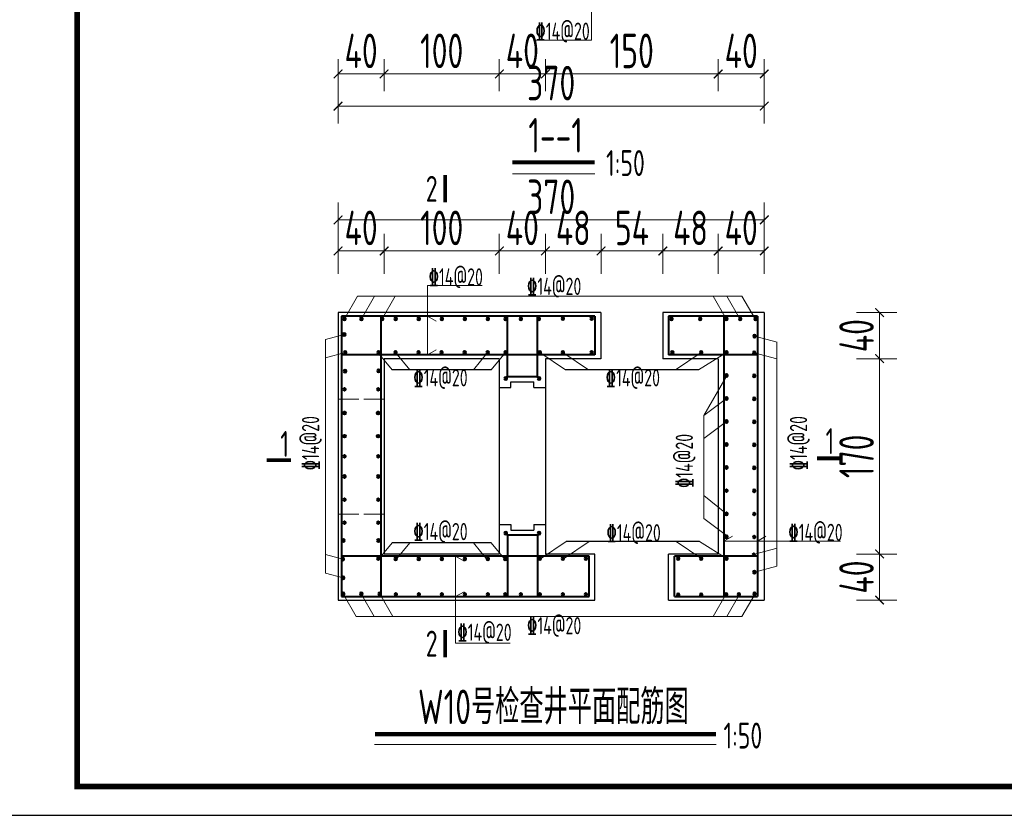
# Model space of a CAD drawing. Header units: millimetres. Extents: x 65530 to 130460, y -103607 to -18875.
# Tile 68 of 75: x 115694 to 116549, y -49551 to -48860. Entities that reach past the tile are written whole.
import ezdxf

# ---------------------------------------------------------------- set-up
doc = ezdxf.new("R2010")
doc.units = ezdxf.units.MM
doc.header["$LTSCALE"] = 0.5
doc.linetypes.add('ACAD_ISO02W100', pattern=[15, 12, -3])
for name, color, linetype, lineweight in [('图层1', 2, 'ACAD_ISO02W100', 18), ('标注线', 4, 'Continuous', 13), ('粗线', 1, 'Continuous', 40), ('细实线', 7, 'Continuous', 25), ('细线', 3, 'Continuous', 25)]:
    doc.layers.add(name, color=color, linetype=linetype, lineweight=lineweight)
doc.styles.add('HzTxt', font='tssdeng.shx', dxfattribs={"width": 0.7, "bigfont": 'hztxt.shx'})
doc.dimstyles.new('1bi50', dxfattribs={"dimtxt": 30, "dimasz": 7.5, "dimexe": 15, "dimexo": 15, "dimgap": 5, "dimtad": 1, "dimdec": 0, "dimtxsty": 'HzTxt', "dimblk": 'ARCHTICK', "dimcen": 2.5, "dimclrd": 256, "dimclre": 256, "dimclrt": 256, "dimadec": 0, "dimazin": 0, "dimtfac": 1, "dimtdec": 0, "dimtmove": 2, "dimatfit": 2, "dimfxl": 0, "dimlwd": -1, "dimlwe": -1, "dimarcsym": 0})

# ---------------------------------------------------------------- blocks, each defined once
blk = doc.blocks.new('_ArchTick')
at = {"color": 0, "linetype": 'ByBlock', "const_width": 0.15}
blk.add_lwpolyline([(-0.5, -0.5), (0.5, 0.5)], dxfattribs=at)
blk = doc.blocks.new('*D215')
at = {"layer": 'Defpoints', "color": 0}
for p in [(116300.16, -48879.08), (116340.16, -48879.08), (116300.16, -48906.94)]:
    blk.add_point(p, dxfattribs=at)
at = {"layer": '标注线'}
for p, q in [((116300.16, -48894.08), (116300.16, -48921.94)), ((116340.16, -48894.08), (116340.16, -48921.94)), ((116340.16, -48906.94), (116300.16, -48906.94))]:
    blk.add_line(p, q, dxfattribs=at)
at = {"layer": '标注线', "xscale": 7.5, "yscale": 7.5, "zscale": 7.5, "rotation": 180}
blk.add_blockref('_ArchTick', (116300.16, -48906.94), dxfattribs=at)
at = {"layer": '标注线', "xscale": 7.5, "yscale": 7.5, "zscale": 7.5}
blk.add_blockref('_ArchTick', (116340.16, -48906.94), dxfattribs=at)
at = {"layer": '标注线', "insert": (116320.16, -48886.94), "char_height": 30, "attachment_point": 5, "style": 'HzTxt'}
blk.add_mtext('40', dxfattribs=at)
blk = doc.blocks.new('*D216')
at = {"layer": 'Defpoints', "color": 0}
for p in [(116150.16, -48879.08), (116300.16, -48879.08), (116150.16, -48906.94)]:
    blk.add_point(p, dxfattribs=at)
at = {"layer": '标注线'}
for p, q in [((116150.16, -48894.08), (116150.16, -48921.94)), ((116300.16, -48894.08), (116300.16, -48921.94)), ((116300.16, -48906.94), (116150.16, -48906.94))]:
    blk.add_line(p, q, dxfattribs=at)
at = {"layer": '标注线', "xscale": 7.5, "yscale": 7.5, "zscale": 7.5, "rotation": 180}
blk.add_blockref('_ArchTick', (116150.16, -48906.94), dxfattribs=at)
at = {"layer": '标注线', "xscale": 7.5, "yscale": 7.5, "zscale": 7.5}
blk.add_blockref('_ArchTick', (116300.16, -48906.94), dxfattribs=at)
at = {"layer": '标注线', "insert": (116225.16, -48886.94), "char_height": 30, "attachment_point": 5, "style": 'HzTxt'}
blk.add_mtext('150', dxfattribs=at)
blk = doc.blocks.new('*D217')
at = {"layer": 'Defpoints', "color": 0}
for p in [(116110.16, -48879.08), (116150.16, -48879.08), (116110.16, -48906.94)]:
    blk.add_point(p, dxfattribs=at)
at = {"layer": '标注线'}
for p, q in [((116110.16, -48894.08), (116110.16, -48921.94)), ((116150.16, -48894.08), (116150.16, -48921.94)), ((116150.16, -48906.94), (116110.16, -48906.94))]:
    blk.add_line(p, q, dxfattribs=at)
at = {"layer": '标注线', "xscale": 7.5, "yscale": 7.5, "zscale": 7.5, "rotation": 180}
blk.add_blockref('_ArchTick', (116110.16, -48906.94), dxfattribs=at)
at = {"layer": '标注线', "xscale": 7.5, "yscale": 7.5, "zscale": 7.5}
blk.add_blockref('_ArchTick', (116150.16, -48906.94), dxfattribs=at)
at = {"layer": '标注线', "insert": (116130.16, -48886.94), "char_height": 30, "attachment_point": 5, "style": 'HzTxt'}
blk.add_mtext('40', dxfattribs=at)
blk = doc.blocks.new('*D218')
at = {"layer": 'Defpoints', "color": 0}
for p in [(116010.16, -48879.08), (116110.16, -48879.08), (116010.16, -48906.94)]:
    blk.add_point(p, dxfattribs=at)
at = {"layer": '标注线'}
for p, q in [((116010.16, -48894.08), (116010.16, -48921.94)), ((116110.16, -48894.08), (116110.16, -48921.94)), ((116110.16, -48906.94), (116010.16, -48906.94))]:
    blk.add_line(p, q, dxfattribs=at)
at = {"layer": '标注线', "xscale": 7.5, "yscale": 7.5, "zscale": 7.5, "rotation": 180}
blk.add_blockref('_ArchTick', (116010.16, -48906.94), dxfattribs=at)
at = {"layer": '标注线', "xscale": 7.5, "yscale": 7.5, "zscale": 7.5}
blk.add_blockref('_ArchTick', (116110.16, -48906.94), dxfattribs=at)
at = {"layer": '标注线', "insert": (116060.16, -48886.94), "char_height": 30, "attachment_point": 5, "style": 'HzTxt'}
blk.add_mtext('100', dxfattribs=at)
blk = doc.blocks.new('*D219')
at = {"layer": 'Defpoints', "color": 0}
for p in [(115970.16, -48879.08), (116010.16, -48879.08), (115970.16, -48906.94)]:
    blk.add_point(p, dxfattribs=at)
at = {"layer": '标注线'}
for p, q in [((115970.16, -48894.08), (115970.16, -48921.94)), ((116010.16, -48894.08), (116010.16, -48921.94)), ((116010.16, -48906.94), (115970.16, -48906.94))]:
    blk.add_line(p, q, dxfattribs=at)
at = {"layer": '标注线', "xscale": 7.5, "yscale": 7.5, "zscale": 7.5, "rotation": 180}
blk.add_blockref('_ArchTick', (115970.16, -48906.94), dxfattribs=at)
at = {"layer": '标注线', "xscale": 7.5, "yscale": 7.5, "zscale": 7.5}
blk.add_blockref('_ArchTick', (116010.16, -48906.94), dxfattribs=at)
at = {"layer": '标注线', "insert": (115990.16, -48886.94), "char_height": 30, "attachment_point": 5, "style": 'HzTxt'}
blk.add_mtext('40', dxfattribs=at)
blk = doc.blocks.new('*D220')
at = {"layer": 'Defpoints', "color": 0}
for p in [(115970.16, -48879.08), (116340.16, -48879.08), (116340.16, -48934.91)]:
    blk.add_point(p, dxfattribs=at)
at = {"layer": '标注线'}
for p, q in [((115970.16, -48894.08), (115970.16, -48949.91)), ((116340.16, -48894.08), (116340.16, -48949.91)), ((115970.16, -48934.91), (116340.16, -48934.91))]:
    blk.add_line(p, q, dxfattribs=at)
at = {"layer": '标注线', "xscale": 7.5, "yscale": 7.5, "zscale": 7.5, "rotation": 180}
blk.add_blockref('_ArchTick', (115970.16, -48934.91), dxfattribs=at)
at = {"layer": '标注线', "xscale": 7.5, "yscale": 7.5, "zscale": 7.5}
blk.add_blockref('_ArchTick', (116340.16, -48934.91), dxfattribs=at)
at = {"layer": '标注线', "insert": (116155.16, -48914.91), "char_height": 30, "attachment_point": 5, "style": 'HzTxt'}
blk.add_mtext('370', dxfattribs=at)
blk = doc.blocks.new('*D233')
at = {"layer": 'Defpoints', "color": 0}
for p in [(116241.74, -49323.82), (116281.74, -49363.82), (116440.29, -49363.82)]:
    blk.add_point(p, dxfattribs=at)
at = {"layer": '标注线'}
for p, q in [((116420.29, -49323.82), (116455.29, -49323.82)), ((116440.29, -49323.82), (116440.29, -49363.82)), ((116420.29, -49363.82), (116455.29, -49363.82))]:
    blk.add_line(p, q, dxfattribs=at)
at = {"layer": '标注线', "xscale": 7.5, "yscale": 7.5, "zscale": 7.5}
for p, rotation in [((116440.29, -49323.82), 90), ((116440.29, -49363.82), 270)]:
    blk.add_blockref('_ArchTick', p, dxfattribs=dict(at, rotation=rotation))
at = {"layer": '标注线', "insert": (116420.29, -49343.82), "char_height": 30, "attachment_point": 5, "rotation": 90, "style": 'HzTxt'}
blk.add_mtext('40', dxfattribs=at)
blk = doc.blocks.new('gj')
h = blk.add_hatch(color=256)
h.dxf.hatch_style = 1
h.paths.add_polyline_path([(1.1997, 0, 1), (-1.1997, 0, 1)])
blk.add_circle((0, 0), 1.1997)
blk = doc.blocks.new('*D234')
at = {"layer": 'Defpoints', "color": 0}
for p in [(116300.16, -49060.66), (116300.16, -49097.29), (116340.16, -49180.85)]:
    blk.add_point(p, dxfattribs=at)
at = {"layer": '标注线'}
for p, q in [((116300.16, -49080.66), (116300.16, -49045.66)), ((116340.16, -49080.66), (116340.16, -49045.66)), ((116340.16, -49060.66), (116300.16, -49060.66))]:
    blk.add_line(p, q, dxfattribs=at)
at = {"layer": '标注线', "xscale": 7.5, "yscale": 7.5, "zscale": 7.5, "rotation": 180}
blk.add_blockref('_ArchTick', (116300.16, -49060.66), dxfattribs=at)
at = {"layer": '标注线', "xscale": 7.5, "yscale": 7.5, "zscale": 7.5}
blk.add_blockref('_ArchTick', (116340.16, -49060.66), dxfattribs=at)
at = {"layer": '标注线', "insert": (116320.16, -49040.66), "char_height": 30, "attachment_point": 5, "style": 'HzTxt'}
blk.add_mtext('40', dxfattribs=at)
blk = doc.blocks.new('*D235')
at = {"layer": 'Defpoints', "color": 0}
for p in [(116110.16, -49060.66), (116110.16, -49221.47), (116150.16, -49220.85)]:
    blk.add_point(p, dxfattribs=at)
at = {"layer": '标注线'}
for p, q in [((116110.16, -49080.66), (116110.16, -49045.66)), ((116150.16, -49080.66), (116150.16, -49045.66)), ((116150.16, -49060.66), (116110.16, -49060.66))]:
    blk.add_line(p, q, dxfattribs=at)
at = {"layer": '标注线', "xscale": 7.5, "yscale": 7.5, "zscale": 7.5, "rotation": 180}
blk.add_blockref('_ArchTick', (116110.16, -49060.66), dxfattribs=at)
at = {"layer": '标注线', "xscale": 7.5, "yscale": 7.5, "zscale": 7.5}
blk.add_blockref('_ArchTick', (116150.16, -49060.66), dxfattribs=at)
at = {"layer": '标注线', "insert": (116130.16, -49040.66), "char_height": 30, "attachment_point": 5, "style": 'HzTxt'}
blk.add_mtext('40', dxfattribs=at)
blk = doc.blocks.new('*D236')
at = {"layer": 'Defpoints', "color": 0}
for p in [(116010.16, -49060.66), (116010.16, -49080.66), (116110.16, -49221.47)]:
    blk.add_point(p, dxfattribs=at)
at = {"layer": '标注线'}
for p, q in [((116010.16, -49065.66), (116010.16, -49045.66)), ((116110.16, -49080.66), (116110.16, -49045.66)), ((116110.16, -49060.66), (116010.16, -49060.66))]:
    blk.add_line(p, q, dxfattribs=at)
at = {"layer": '标注线', "xscale": 7.5, "yscale": 7.5, "zscale": 7.5, "rotation": 180}
blk.add_blockref('_ArchTick', (116010.16, -49060.66), dxfattribs=at)
at = {"layer": '标注线', "xscale": 7.5, "yscale": 7.5, "zscale": 7.5}
blk.add_blockref('_ArchTick', (116110.16, -49060.66), dxfattribs=at)
at = {"layer": '标注线', "insert": (116060.16, -49040.66), "char_height": 30, "attachment_point": 5, "style": 'HzTxt'}
blk.add_mtext('100', dxfattribs=at)
blk = doc.blocks.new('*D237')
at = {"layer": 'Defpoints', "color": 0}
for p in [(115970.16, -49060.66), (115970.16, -49242.85), (116010.16, -49242.85)]:
    blk.add_point(p, dxfattribs=at)
at = {"layer": '标注线'}
for p, q in [((115970.16, -49080.66), (115970.16, -49045.66)), ((116010.16, -49080.66), (116010.16, -49045.66)), ((116010.16, -49060.66), (115970.16, -49060.66))]:
    blk.add_line(p, q, dxfattribs=at)
at = {"layer": '标注线', "xscale": 7.5, "yscale": 7.5, "zscale": 7.5, "rotation": 180}
blk.add_blockref('_ArchTick', (115970.16, -49060.66), dxfattribs=at)
at = {"layer": '标注线', "xscale": 7.5, "yscale": 7.5, "zscale": 7.5}
blk.add_blockref('_ArchTick', (116010.16, -49060.66), dxfattribs=at)
at = {"layer": '标注线', "insert": (115990.16, -49040.66), "char_height": 30, "attachment_point": 5, "style": 'HzTxt'}
blk.add_mtext('40', dxfattribs=at)
blk = doc.blocks.new('*D238')
at = {"layer": 'Defpoints', "color": 0}
for p in [(115970.16, -49033.67), (115970.16, -49094.27), (116340.16, -49094.27)]:
    blk.add_point(p, dxfattribs=at)
at = {"layer": '标注线'}
for p, q in [((115970.16, -49053.67), (115970.16, -49018.67)), ((116340.16, -49053.67), (116340.16, -49018.67)), ((116340.16, -49033.67), (115970.16, -49033.67))]:
    blk.add_line(p, q, dxfattribs=at)
at = {"layer": '标注线', "xscale": 7.5, "yscale": 7.5, "zscale": 7.5, "rotation": 180}
blk.add_blockref('_ArchTick', (115970.16, -49033.67), dxfattribs=at)
at = {"layer": '标注线', "xscale": 7.5, "yscale": 7.5, "zscale": 7.5}
blk.add_blockref('_ArchTick', (116340.16, -49033.67), dxfattribs=at)
at = {"layer": '标注线', "insert": (116155.16, -49013.67), "char_height": 30, "attachment_point": 5, "style": 'HzTxt'}
blk.add_mtext('370', dxfattribs=at)
blk = doc.blocks.new('*D243')
at = {"layer": 'Defpoints', "color": 0}
for p in [(116252.16, -49060.66), (116300.16, -49085.83), (116252.16, -49126.45)]:
    blk.add_point(p, dxfattribs=at)
at = {"layer": '标注线'}
for p, q in [((116252.16, -49080.66), (116252.16, -49045.66)), ((116300.16, -49070.83), (116300.16, -49045.66)), ((116300.16, -49060.66), (116252.16, -49060.66))]:
    blk.add_line(p, q, dxfattribs=at)
at = {"layer": '标注线', "xscale": 7.5, "yscale": 7.5, "zscale": 7.5, "rotation": 180}
blk.add_blockref('_ArchTick', (116252.16, -49060.66), dxfattribs=at)
at = {"layer": '标注线', "xscale": 7.5, "yscale": 7.5, "zscale": 7.5}
blk.add_blockref('_ArchTick', (116300.16, -49060.66), dxfattribs=at)
at = {"layer": '标注线', "insert": (116276.16, -49040.66), "char_height": 30, "attachment_point": 5, "style": 'HzTxt'}
blk.add_mtext('48', dxfattribs=at)
blk = doc.blocks.new('*D244')
at = {"layer": 'Defpoints', "color": 0}
for p in [(116198.47, -49060.66), (116150.16, -49080.66), (116198.47, -49126.45)]:
    blk.add_point(p, dxfattribs=at)
at = {"layer": '标注线'}
for p, q in [((116150.16, -49065.66), (116150.16, -49045.66)), ((116198.47, -49080.66), (116198.47, -49045.66)), ((116150.16, -49060.66), (116198.47, -49060.66))]:
    blk.add_line(p, q, dxfattribs=at)
at = {"layer": '标注线', "xscale": 7.5, "yscale": 7.5, "zscale": 7.5, "rotation": 180}
blk.add_blockref('_ArchTick', (116150.16, -49060.66), dxfattribs=at)
at = {"layer": '标注线', "xscale": 7.5, "yscale": 7.5, "zscale": 7.5}
blk.add_blockref('_ArchTick', (116198.47, -49060.66), dxfattribs=at)
at = {"layer": '标注线', "insert": (116174.32, -49040.66), "char_height": 30, "attachment_point": 5, "style": 'HzTxt'}
blk.add_mtext('48', dxfattribs=at)
blk = doc.blocks.new('*D245')
at = {"layer": 'Defpoints', "color": 0}
for p in [(116198.47, -49060.66), (116198.47, -49080.66), (116252.16, -49080.66)]:
    blk.add_point(p, dxfattribs=at)
at = {"layer": '标注线'}
for p, q in [((116198.47, -49065.66), (116198.47, -49045.66)), ((116252.16, -49065.66), (116252.16, -49045.66)), ((116252.16, -49060.66), (116198.47, -49060.66))]:
    blk.add_line(p, q, dxfattribs=at)
at = {"layer": '标注线', "xscale": 7.5, "yscale": 7.5, "zscale": 7.5, "rotation": 180}
blk.add_blockref('_ArchTick', (116198.47, -49060.66), dxfattribs=at)
at = {"layer": '标注线', "xscale": 7.5, "yscale": 7.5, "zscale": 7.5}
blk.add_blockref('_ArchTick', (116252.16, -49060.66), dxfattribs=at)
at = {"layer": '标注线', "insert": (116225.32, -49040.66), "char_height": 30, "attachment_point": 5, "style": 'HzTxt'}
blk.add_mtext('54', dxfattribs=at)
blk = doc.blocks.new('*D247')
at = {"layer": 'Defpoints', "color": 0}
for p in [(116252.16, -49154.2), (116281.74, -49323.82), (116440.29, -49323.82)]:
    blk.add_point(p, dxfattribs=at)
at = {"layer": '标注线'}
for p, q in [((116420.29, -49154.2), (116455.29, -49154.2)), ((116440.29, -49154.2), (116440.29, -49323.82)), ((116420.29, -49323.82), (116455.29, -49323.82))]:
    blk.add_line(p, q, dxfattribs=at)
at = {"layer": '标注线', "xscale": 7.5, "yscale": 7.5, "zscale": 7.5}
for p, rotation in [((116440.29, -49154.2), 90), ((116440.29, -49323.82), 270)]:
    blk.add_blockref('_ArchTick', p, dxfattribs=dict(at, rotation=rotation))
at = {"layer": '标注线', "insert": (116420.29, -49239.01), "char_height": 30, "attachment_point": 5, "rotation": 90, "style": 'HzTxt'}
blk.add_mtext('170', dxfattribs=at)
blk = doc.blocks.new('*D248')
at = {"layer": 'Defpoints', "color": 0}
for p in [(116281.74, -49114.2), (116440.29, -49114.2), (116241.74, -49154.2)]:
    blk.add_point(p, dxfattribs=at)
at = {"layer": '标注线'}
for p, q in [((116420.29, -49114.2), (116455.29, -49114.2)), ((116440.29, -49154.2), (116440.29, -49114.2)), ((116420.29, -49154.2), (116455.29, -49154.2))]:
    blk.add_line(p, q, dxfattribs=at)
at = {"layer": '标注线', "xscale": 7.5, "yscale": 7.5, "zscale": 7.5}
for p, rotation in [((116440.29, -49114.2), 90), ((116440.29, -49154.2), 270)]:
    blk.add_blockref('_ArchTick', p, dxfattribs=dict(at, rotation=rotation))
at = {"layer": '标注线', "insert": (116420.29, -49134.2), "char_height": 30, "attachment_point": 5, "rotation": 90, "style": 'HzTxt'}
blk.add_mtext('40', dxfattribs=at)

msp = doc.modelspace()

# ---------------------------------------------------------------- linework, layer by layer
at = {"color": 4}
for p, q in [((116283.12, -49163.82), (116167.52, -49163.82)), ((116283.8, -49312.94), (116168.21, -49312.94))]:
    msp.add_line(p, q, dxfattribs=at)
msp.add_lwpolyline([(115618.76, -49550.72), (117718.76, -49550.72), (117718.76, -48065.72), (115618.76, -48065.72)], close=True)
at = {"const_width": 5}
msp.add_lwpolyline([(115743.76, -48090.72), (117693.76, -48090.72), (117693.76, -49525.72), (115743.76, -49525.72), (115743.76, -48090.72)], dxfattribs=at)
at = {"layer": '图层1', "ltscale": 3}
for p, q in [((115970.16, -49189.26), (116010.16, -49189.26)), ((115970.16, -49289.26), (116010.16, -49289.26))]:
    msp.add_line(p, q, dxfattribs=at)
at = {"layer": '标注线'}
for p, q in [((116190.3, -48805.48), (116190.3, -48877.66)), ((116190.3, -48877.66), (116141.91, -48877.66)), ((116192.96, -48993.58), (116121.55, -48993.58)), ((116047.73, -49150.97), (116047.73, -49090.73)), ((116047.73, -49090.73), (116095.25, -49090.73)), ((115975.75, -49119.65), (115987.06, -49100.06)), ((115987.06, -49100.06), (116320.82, -49100.06)), ((115990.39, -49119.65), (116001.7, -49100.06)), ((116008.41, -49119.51), (116019.79, -49099.91)), ((116307.22, -49119.65), (116295.91, -49100.06)), ((116318.87, -49119.65), (116307.56, -49100.06)), ((116332.13, -49119.65), (116320.82, -49100.06)), ((116047.73, -49117.2), (116055.19, -49121.51)), ((115959.17, -49137.6), (115975.58, -49133.2)), ((115959.17, -49137.6), (115959.17, -49340.41)), ((116351.23, -49139.99), (116331.64, -49134.75)), ((116351.14, -49139.97), (116351.14, -49334.4)), ((115959.17, -49153.36), (115976.3, -49148.77)), ((116004.81, -49148.82), (116017.15, -49163.82)), ((116020.03, -49148.82), (116032.37, -49163.82)), ((116047.73, -49150.97), (116055.19, -49146.66)), ((116100.03, -49148.82), (116087.7, -49163.82)), ((116115.51, -49148.82), (116103.17, -49163.82)), ((116145.32, -49148.82), (116167.52, -49163.82)), ((116165.32, -49148.82), (116187.52, -49163.82)), ((116285.32, -49148.82), (116263.12, -49163.82)), ((116307.32, -49148.82), (116283.12, -49163.82)), ((116351.06, -49154.32), (116331.47, -49149.07)), ((116287.62, -49203.57), (116307.12, -49170.01)), ((116307.32, -49188.82), (116287.62, -49203.57)), ((116287.62, -49203.57), (116287.62, -49293.08)), ((116307.32, -49208.82), (116287.62, -49223.57)), ((116307.32, -49288.82), (116287.62, -49273.08)), ((116307.32, -49307.82), (116287.62, -49293.08)), ((116305.16, -49312.57), (116312.62, -49308.26)), ((116334.16, -49312.57), (116341.62, -49308.26)), ((116004.81, -49329.2), (116017.15, -49314.2)), ((116020.03, -49329.2), (116032.37, -49314.2)), ((116100.03, -49329.2), (116087.7, -49314.2)), ((116115.51, -49329.2), (116103.17, -49314.2)), ((116146.01, -49327.94), (116168.21, -49312.94)), ((116166.01, -49327.94), (116188.21, -49312.94)), ((116286.01, -49327.94), (116263.8, -49312.94)), ((116308.01, -49327.94), (116283.8, -49312.94)), ((116305.16, -49312.57), (116406.39, -49312.57)), ((116351.23, -49318.7), (116331.64, -49323.95)), ((115959.17, -49324.34), (115974.39, -49328.41)), ((116072.06, -49325.82), (116072.06, -49401.1)), ((116072.06, -49325.82), (116079.52, -49330.13)), ((116351.14, -49334.4), (116331.55, -49339.65)), ((115959.17, -49340.41), (115974.6, -49344.55)), ((115974.6, -49358.45), (115985.91, -49378.04)), ((115990.32, -49358.45), (116001.63, -49378.04)), ((116006.28, -49358.45), (116017.66, -49378.04)), ((116072.06, -49360.82), (116079.52, -49356.52)), ((116307.22, -49358.37), (116295.91, -49377.96)), ((116318.87, -49358.37), (116307.56, -49377.96)), ((116332.13, -49358.37), (116320.82, -49377.96)), ((115985.86, -49377.96), (116320.82, -49377.96)), ((116072.06, -49401.1), (116119.53, -49401.1)), ((116298.35, -49489.31), (116001.74, -49489.31))]:
    msp.add_line(p, q, dxfattribs=at)
for points, const_width in [([(116192.96, -48983.67), (116121.55, -48983.67)], 3.33), ([(116063.19, -49018.5), (116063.19, -48994.82)], 3.33), ([(115929.33, -49242.38), (115908.3, -49242.38)], 3.33), ([(116407.01, -49240.73), (116385.98, -49240.73)], 3.33), ([(116063.18, -49413.42), (116063.18, -49389.74)], 3.33), ([(116298.35, -49480.26), (116002.3, -49480.26)], 4)]:
    msp.add_lwpolyline(points, dxfattribs=dict(at, const_width=const_width))
at = {"layer": '粗线'}
for p, q in [((116193.16, -49117.2), (115973.16, -49117.2)), ((115973.16, -49117.2), (115973.16, -49360.82)), ((116007.16, -49117.2), (116007.16, -49360.82)), ((116117.16, -49169.82), (116117.16, -49117.2)), ((116143.16, -49169.82), (116143.16, -49117.2)), ((116193.16, -49117.2), (116193.16, -49150.97)), ((116334.16, -49117.2), (116257.16, -49117.2)), ((116257.16, -49117.2), (116257.16, -49150.97)), ((116305.16, -49117.2), (116305.16, -49360.82)), ((116334.16, -49117.2), (116334.16, -49360.82)), ((116193.16, -49150.97), (115973.16, -49150.97)), ((116334.16, -49150.97), (116257.16, -49150.97)), ((116117.16, -49169.82), (116143.16, -49169.82)), ((116117.16, -49307.2), (116117.16, -49360.82)), ((116117.16, -49307.2), (116143.16, -49307.2)), ((116143.16, -49307.2), (116143.16, -49360.82)), ((116188.16, -49325.82), (115973.16, -49325.82)), ((116188.16, -49360.82), (116188.16, -49325.82)), ((116334.16, -49325.82), (116262.16, -49325.82)), ((116262.16, -49360.82), (116262.16, -49325.82)), ((115973.16, -49360.82), (116188.16, -49360.82)), ((116262.16, -49360.82), (116334.16, -49360.82))]:
    msp.add_line(p, q, dxfattribs=at)
at = {"layer": '细实线'}
for p, q in [((116198.16, -49114.2), (116198.16, -49154.2)), ((116252.16, -49114.2), (116252.16, -49154.2)), ((116103.17, -49163.82), (116017.15, -49163.82)), ((116103.17, -49314.2), (116017.15, -49314.2)), ((116193.16, -49363.82), (116193.16, -49323.82)), ((116257.16, -49363.82), (116257.16, -49323.82))]:
    msp.add_line(p, q, dxfattribs=at)
at = {"layer": '细线'}
for p, q in [((116198.16, -49114.2), (115970.16, -49114.2)), ((115970.16, -49114.2), (115970.16, -49363.82)), ((116340.16, -49114.2), (116252.16, -49114.2)), ((116340.16, -49114.2), (116340.16, -49363.82)), ((116110.16, -49154.2), (116010.16, -49154.2)), ((116010.16, -49154.2), (116010.16, -49323.82)), ((116110.16, -49154.2), (116110.16, -49323.2)), ((116110.16, -49154.82), (116110.16, -49323.82)), ((116198.16, -49154.2), (116150.16, -49154.2)), ((116150.16, -49154.2), (116150.16, -49323.82)), ((116300.16, -49154.2), (116252.16, -49154.2)), ((116300.16, -49154.2), (116300.16, -49323.82)), ((116120.16, -49174.2), (116140.16, -49174.2)), ((116120.16, -49179.2), (116120.16, -49174.2)), ((116140.16, -49179.2), (116140.16, -49174.2)), ((116110.16, -49179.2), (116120.16, -49179.2)), ((116140.16, -49179.2), (116150.16, -49179.2)), ((116110.16, -49298.2), (116120.16, -49298.2)), ((116120.16, -49298.2), (116120.16, -49303.2)), ((116120.16, -49303.2), (116140.16, -49303.2)), ((116140.16, -49298.2), (116150.16, -49298.2)), ((116140.16, -49298.2), (116140.16, -49303.2)), ((116110.16, -49323.82), (116010.16, -49323.82)), ((116193.16, -49323.82), (116150.16, -49323.82)), ((116300.16, -49323.82), (116257.16, -49323.82)), ((115970.16, -49363.82), (116193.16, -49363.82)), ((116257.16, -49363.82), (116340.16, -49363.82))]:
    msp.add_line(p, q, dxfattribs=at)

# ---------------------------------------------------------------- block references
at = {"layer": '粗线', "xscale": -1}
for p in [(115975.75, -49119.65), (115990.39, -49119.65), (116008.41, -49119.51), (116020.16, -49119.65), (116040.16, -49119.65), (116060.16, -49119.65), (116080.16, -49119.65), (116100.16, -49119.65), (116115.63, -49119.65), (116128.79, -49119.65), (116144.49, -49119.65), (116165.32, -49119.35), (116190.32, -49119.35), (116259.54, -49119.65), (116284.54, -49119.65), (116307.22, -49119.65), (116319.29, -49119.65), (116332.55, -49119.65), (115975.58, -49133.2), (116331.64, -49134.75), (115976.3, -49148.77), (116005.32, -49148.82), (116020.03, -49148.82), (116040.03, -49148.82), (116060.03, -49148.82), (116080.03, -49148.82), (116100.03, -49148.82), (116115.51, -49148.82), (116145.32, -49148.82), (116165.32, -49148.82), (116190.32, -49148.82), (116260.32, -49148.82), (116285.32, -49148.82), (116307.32, -49148.82), (116331.47, -49149.07), (115976.21, -49165.06), (116005.32, -49164.79), (116115.7, -49171.33), (116144.63, -49171.33), (116307.32, -49168.82), (116331.47, -49169.07), (115975.75, -49180.82), (116005.08, -49180.82), (116307.32, -49188.82), (116331.47, -49189.07), (116307.32, -49208.82), (116331.47, -49209.07), (116307.32, -49228.82), (116331.47, -49229.07), (115975.75, -49239.01), (116005.08, -49239.01), (116307.32, -49248.82), (116331.47, -49249.07), (115975.75, -49256.62), (116005.08, -49256.62), (116307.32, -49268.82), (116331.47, -49269.07), (115975.75, -49276.62), (116005.08, -49276.62), (115975.75, -49296.62), (116005.08, -49296.62), (116307.32, -49288.82), (116331.47, -49289.07), (115974.74, -49311.99), (116005.16, -49311.99), (116115.7, -49305.65), (116144.63, -49305.65), (116307.32, -49308.82), (116331.47, -49309.07), (115974.39, -49328.41), (116005.1, -49327.85), (116020.16, -49327.94), (116040.16, -49327.94), (116060.16, -49327.94), (116080.16, -49327.94), (116100.16, -49327.94), (116115.25, -49327.94), (116145.32, -49327.82), (116165.32, -49327.82), (116185.32, -49327.82), (116265.32, -49327.82), (116285.32, -49327.82), (116307.32, -49327.82), (116330.98, -49324.39), (115974.6, -49344.55), (116331.55, -49339.65), (115974.6, -49358.45), (115974.6, -49358.65), (115990.32, -49358.45), (116006.28, -49358.45), (116020.22, -49358.82), (116040.22, -49358.82), (116060.22, -49358.82), (116080.22, -49358.82), (116100.22, -49358.82), (116115.32, -49358.82), (116128.92, -49358.82), (116145.32, -49358.85), (116165.32, -49358.85), (116185.32, -49358.85), (116265.32, -49359.24), (116285.32, -49359.24), (116307.09, -49359.03), (116318.01, -49359.03), (116331.65, -49358.48)]:
    msp.add_blockref('gj', p, dxfattribs=at)
at = {"layer": '粗线', "rotation": 180}
for p in [(115975.75, -49201.41), (116005.08, -49201.41), (115975.75, -49221.41), (116005.08, -49221.41)]:
    msp.add_blockref('gj', p, dxfattribs=at)

# ---------------------------------------------------------------- texts
at = {"layer": '标注线', "style": 'HzTxt', "width": 0.7}
for s, height, p in [('%%13214@20', 15.001, (116141.53, -48877.38)), ('1--1', 30.002, (116135.35, -48975.25)), ('1:50', 22.501, (116202.83, -48995.6)), ('2', 22.5, (116046.3, -49017.97)), ('%%13214@20', 15.001, (116048.8, -49090.73)), ('%%13214@20', 15.001, (116134.21, -49098.9)), ('%%13214@20', 15.001, (116035.53, -49178.29)), ('%%13214@20', 15.001, (116202.51, -49178.29)), ('1', 22.5, (115920.05, -49239.51)), ('1', 22.5, (116393.37, -49237.04)), ('%%13214@20', 15.001, (116035.53, -49311.85)), ('%%13214@20', 15.001, (116203.2, -49312.89)), ('%%13214@20', 15.001, (116361.08, -49312.57)), ('%%13214@20', 15.001, (116134.21, -49393.55)), ('%%13214@20', 15.001, (116073.72, -49399.3)), ('2', 22.5, (116046.29, -49412.89)), ('W10号检查井平面配筋图', 30, (116039.51, -49471.56)), ('1:50', 22.5, (116304.77, -49492.74))]:
    msp.add_text(s, height=height, dxfattribs=at).set_placement(p)
for p in [(115953.81, -49251.14), (116377.4, -49251.14), (116278.24, -49266.61)]:
    msp.add_text('%%13214@20', height=15.001, rotation=90, dxfattribs=at).set_placement(p)

# ---------------------------------------------------------------- dimensions: what is measured, and where the dimension line sits
at = {"layer": '标注线'}
for base, p1, p2, picture, middle in [((115970.16, -48906.94), (116010.16, -48879.08), (115970.16, -48879.08), '*D219', (115990.16, -48886.94)), ((116010.16, -48906.94), (116110.16, -48879.08), (116010.16, -48879.08), '*D218', (116060.16, -48886.94)), ((116110.16, -48906.94), (116150.16, -48879.08), (116110.16, -48879.08), '*D217', (116130.16, -48886.94)), ((116150.16, -48906.94), (116300.16, -48879.08), (116150.16, -48879.08), '*D216', (116225.16, -48886.94)), ((116300.16, -48906.94), (116340.16, -48879.08), (116300.16, -48879.08), '*D215', (116320.16, -48886.94)), ((116340.16, -48934.91), (115970.16, -48879.08), (116340.16, -48879.08), '*D220', (116155.16, -48914.91))]:
    dim = msp.add_linear_dim(base=base, p1=p1, p2=p2, angle=180, dimstyle='1bi50', dxfattribs=at)
    dim.commit()
    dim.dimension.update_dxf_attribs({"geometry": picture, "text_midpoint": middle})
for base, p1, p2, angle, picture, middle in [((115970.16, -49033.67), (116340.16, -49094.27), (115970.16, -49094.27), 180, '*D238', (116155.16, -49013.67)), ((115970.16, -49060.66), (116010.16, -49242.85), (115970.16, -49242.85), 180, '*D237', (115990.16, -49040.66)), ((116010.16, -49060.66), (116110.16, -49221.47), (116010.16, -49080.66), 180, '*D236', (116060.16, -49040.66)), ((116110.16, -49060.66), (116150.16, -49220.85), (116110.16, -49221.47), 180, '*D235', (116130.16, -49040.66)), ((116198.47, -49060.66), (116252.16, -49080.66), (116198.47, -49080.66), 180, '*D245', (116225.32, -49040.66)), ((116252.16, -49060.66), (116300.16, -49085.83), (116252.16, -49126.45), 180, '*D243', (116276.16, -49040.66)), ((116300.16, -49060.66), (116340.16, -49180.85), (116300.16, -49097.29), 180, '*D234', (116320.16, -49040.66)), ((116440.29, -49114.2), (116241.74, -49154.2), (116281.74, -49114.2), 270, '*D248', (116420.29, -49134.2)), ((116440.29, -49323.82), (116252.16, -49154.2), (116281.74, -49323.82), 90, '*D247', (116420.29, -49239.01)), ((116440.29, -49363.82), (116241.74, -49323.82), (116281.74, -49363.82), 90, '*D233', (116420.29, -49343.82))]:
    dim = msp.add_linear_dim(base=base, p1=p1, p2=p2, angle=angle, dimstyle='1bi50', override={"dimfxl": 20, "dimfxlon": 1}, dxfattribs=at)
    dim.commit()
    dim.dimension.update_dxf_attribs({"geometry": picture, "text_midpoint": middle})
dim = msp.add_linear_dim(base=(116198.47, -49060.66), p1=(116150.16, -49080.66), p2=(116198.47, -49126.45), dimstyle='1bi50', override={"dimfxl": 20, "dimfxlon": 1}, dxfattribs=at)
dim.commit()
dim.dimension.update_dxf_attribs({"geometry": '*D244', "text_midpoint": (116174.32, -49040.66)})

doc.saveas('drawing.dxf')
